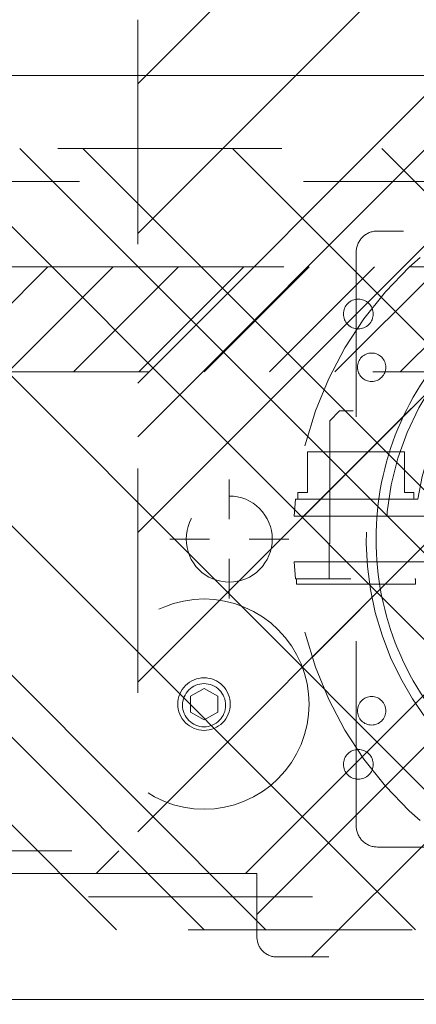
# Model space of a CAD drawing. Header units: inches. Extents: x -465 to -303, y -234 to 7.
# Tile 25 of 81: x -396.89 to -394.53, y -2.1 to 3.75. Entities that reach past the tile are written whole.
import ezdxf

# ---------------------------------------------------------------- set-up
doc = ezdxf.new("R2010")
doc.units = ezdxf.units.IN
doc.header["$LTSCALE"] = 32
doc.header["$MEASUREMENT"] = 0
doc.header["$PDMODE"] = 1
doc.header["$PDSIZE"] = -2
doc.linetypes.add('Dash Style-1', pattern=[0.083328, 0.041656, -0.041672])
for name, color, linetype, lineweight in [('DashLine', 7, 'Dash Style-1', 13), ('DashLineFill', 7, 'Dash Style-1', 13), ('Drawing', 7, 'Continuous', 18), ('Metal-Black', 7, 'Continuous', 18), ('Metal-DeskStructure', 7, 'Continuous', 13), ('None', 7, 'Continuous', 18), ('SolidLine', 7, 'Continuous', 15), ('Wood_1-H', 7, 'Continuous', 13)]:
    doc.layers.add(name, color=color, linetype=linetype, lineweight=lineweight)
doc.layers.add('Electrical', color=1, linetype='Dash Style-1', lineweight=15, true_color=0xff0000)
pattern_1 = [(45, (0, 0), (-1.613, 1.9357), []), (45, (-1.0608, 1.0608), (-0.472346, 0.41676), [])]

# ---------------------------------------------------------------- blocks, each defined once
blk = doc.blocks.new('1BRPFY-Leg_Plate (2D)')
at = {"layer": 'DashLineFill', "linetype": 'Continuous', "lineweight": 13}
h = blk.add_hatch(dxfattribs=at)
h.set_pattern_fill('Steel', color=253, style=0, pattern_type=2)
h.set_pattern_definition(pattern_1)
edge = h.paths.add_edge_path()
edge.add_arc((-1.7047, -1.7047), 0.126, 180, 270)
edge.add_line((-1.7047, -1.8307), (1.7047, -1.8307))
edge.add_arc((1.7047, -1.7047), 0.126, 270, 360)
edge.add_line((1.8307, -1.7047), (1.8307, 1.7047))
edge.add_arc((1.7047, 1.7047), 0.126, 0, 90)
edge.add_line((1.7047, 1.8307), (-1.7047, 1.8307))
edge.add_arc((-1.7047, 1.7047), 0.126, 90, 180)
edge.add_line((-1.8307, 1.7047), (-1.8307, -1.7047))
at = {"layer": 'DashLineFill', "flags": 128}
blk.add_lwpolyline([(-1.8307, -1.7047, 0.414214), (-1.7047, -1.8307), (1.7047, -1.8307, 0.414214), (1.8307, -1.7047), (1.8307, 1.7047, 0.414214), (1.7047, 1.8307), (-1.7047, 1.8307, 0.414214), (-1.8307, 1.7047)], format="xyb", close=True, dxfattribs=at)
blk = doc.blocks.new('1BP8DW-Leveler (2D)')
at = {"layer": 'DashLine', "flags": 128}
for points in [[(0.625, 0), (0.622, -0.0613), (0.613, -0.1219), (0.5981, -0.1814), (0.5774, -0.2392), (0.5512, -0.2946), (0.5197, -0.3472), (0.4831, -0.3965), (0.4419, -0.4419), (0.3965, -0.4831), (0.3472, -0.5197), (0.2946, -0.5512), (0.2392, -0.5774), (0.1814, -0.5981), (0.1219, -0.613), (0.0613, -0.622), (0, -0.625), (-0.0613, -0.622), (-0.1219, -0.613), (-0.1814, -0.5981), (-0.2392, -0.5774), (-0.2946, -0.5512), (-0.3472, -0.5197), (-0.3965, -0.4831), (-0.4419, -0.4419), (-0.4831, -0.3965), (-0.5197, -0.3472), (-0.5512, -0.2946), (-0.5774, -0.2392), (-0.5981, -0.1814), (-0.613, -0.1219), (-0.622, -0.0613), (-0.625, 0), (-0.622, 0.0613), (-0.613, 0.1219), (-0.5981, 0.1814), (-0.5774, 0.2392), (-0.5512, 0.2946), (-0.5197, 0.3472), (-0.4831, 0.3965), (-0.4419, 0.4419), (-0.3965, 0.4831), (-0.3472, 0.5197), (-0.2946, 0.5512), (-0.2392, 0.5774), (-0.1814, 0.5981), (-0.1219, 0.613), (-0.0613, 0.622), (0, 0.625), (0.0613, 0.622), (0.1219, 0.613), (0.1814, 0.5981), (0.2392, 0.5774), (0.2946, 0.5512), (0.3472, 0.5197), (0.3965, 0.4831), (0.4419, 0.4419), (0.4831, 0.3965), (0.5197, 0.3472), (0.5512, 0.2946), (0.5774, 0.2392), (0.5981, 0.1814), (0.613, 0.1219), (0.622, 0.0613)], [(0, 0.1562), (0.0153, 0.1555), (0.0305, 0.1532), (0.0454, 0.1495), (0.0598, 0.1444), (0.0737, 0.1378), (0.0868, 0.1299), (0.0991, 0.1208), (0.1105, 0.1105), (0.1208, 0.0991), (0.1299, 0.0868), (0.1378, 0.0737), (0.1444, 0.0598), (0.1495, 0.0454), (0.1532, 0.0305), (0.1555, 0.0153), (0.1562, 0), (0.1555, -0.0153), (0.1532, -0.0305), (0.1495, -0.0454), (0.1444, -0.0598), (0.1378, -0.0737), (0.1299, -0.0868), (0.1208, -0.0991), (0.1105, -0.1105), (0.0991, -0.1208), (0.0868, -0.1299), (0.0737, -0.1378), (0.0598, -0.1444), (0.0454, -0.1495), (0.0305, -0.1532), (0.0153, -0.1555), (0, -0.1562), (-0.0153, -0.1555), (-0.0305, -0.1532), (-0.0454, -0.1495), (-0.0598, -0.1444), (-0.0737, -0.1378), (-0.0868, -0.1299), (-0.0991, -0.1208), (-0.1105, -0.1105), (-0.1208, -0.0991), (-0.1299, -0.0868), (-0.1378, -0.0737), (-0.1444, -0.0598), (-0.1495, -0.0454), (-0.1532, -0.0305), (-0.1555, -0.0153), (-0.1562, 0), (-0.1555, 0.0153), (-0.1532, 0.0305), (-0.1495, 0.0454), (-0.1444, 0.0598), (-0.1378, 0.0737), (-0.1299, 0.0868), (-0.1208, 0.0991), (-0.1105, 0.1105), (-0.0991, 0.1208), (-0.0868, 0.1299), (-0.0737, 0.1378), (-0.0598, 0.1444), (-0.0454, 0.1495), (-0.0305, 0.1532), (-0.0153, 0.1555)], [(0, 0.0937), (-0.0812, 0.0469), (-0.0812, -0.0469), (0, -0.0938), (0.0812, -0.0469), (0.0812, 0.0469)]]:
    blk.add_lwpolyline(points, close=True, dxfattribs=at)
blk = doc.blocks.new('1BRPX5-Util_Bkt_Sm-F (2D)')
at = {"layer": 'DashLineFill', "linetype": 'Continuous', "lineweight": 13}
h = blk.add_hatch(dxfattribs=at)
h.set_pattern_fill('Steel', color=253, style=0, pattern_type=2)
h.set_pattern_definition(pattern_1)
edge = h.paths.add_edge_path()
edge.add_line((-4.4685, 4.4134), (-3.1299, 4.4134))
edge.add_line((-3.1299, 4.4134), (-3.1299, -1.8543))
edge.add_line((-3.1299, -1.8543), (-4.4685, -1.8543))
edge.add_line((-4.4685, -1.8543), (-4.4685, -1.9882))
edge.add_line((-4.4685, -1.9882), (-2.4213, -1.9882))
edge.add_line((-2.4213, -1.9882), (-2.4213, -2.3661))
edge.add_arc((-2.3031, -2.3661), 0.1181, 180, 270)
edge.add_line((-2.3031, -2.4843), (2.3031, -2.4843))
edge.add_arc((2.3031, -2.3661), 0.1181, 270, 360)
edge.add_line((2.4213, -2.3661), (2.4213, -1.9882))
edge.add_line((2.4213, -1.9882), (4.4685, -1.9882))
edge.add_line((4.4685, -1.9882), (4.4685, -1.8543))
edge.add_line((4.4685, -1.8543), (3.1299, -1.8543))
edge.add_line((3.1299, -1.8543), (3.1299, 4.4134))
edge.add_line((3.1299, 4.4134), (4.4685, 4.4134))
edge.add_line((4.4685, 4.4134), (4.4685, 4.5472))
edge.add_line((4.4685, 4.5472), (2.4213, 4.5472))
edge.add_line((2.4213, 4.5472), (2.4213, 4.9252))
edge.add_arc((2.3031, 4.9252), 0.1181, 0, 90)
edge.add_line((2.3031, 5.0433), (-2.3031, 5.0433))
edge.add_arc((-2.3031, 4.9252), 0.1181, 90, 180)
edge.add_line((-2.4213, 4.9252), (-2.4213, 4.5472))
edge.add_line((-2.4213, 4.5472), (-4.4685, 4.5472))
edge.add_line((-4.4685, 4.5472), (-4.4685, 4.4134))
at = {"layer": 'DashLineFill', "flags": 128}
blk.add_lwpolyline([(-4.4685, 4.4134), (-3.1299, 4.4134), (-3.1299, -1.8543), (-4.4685, -1.8543), (-4.4685, -1.9882), (-2.4213, -1.9882), (-2.4213, -2.3661, 0.414214), (-2.3031, -2.4843), (2.3031, -2.4843, 0.414214), (2.4213, -2.3661), (2.4213, -1.9882), (4.4685, -1.9882), (4.4685, -1.8543), (3.1299, -1.8543), (3.1299, 4.4134), (4.4685, 4.4134), (4.4685, 4.5472), (2.4213, 4.5472), (2.4213, 4.9252, 0.414214), (2.3031, 5.0433), (-2.3031, 5.0433, 0.414214), (-2.4213, 4.9252), (-2.4213, 4.5472), (-4.4685, 4.5472)], format="xyb", close=True, dxfattribs=at)
at = {"layer": 'SolidLine', "flags": 128}
blk.add_lwpolyline([(-2.7362, -0.8597), (-2.7236, -0.8603), (-2.7112, -0.8622), (-2.6989, -0.8652), (-2.687, -0.8695), (-2.6756, -0.8749), (-2.6648, -0.8813), (-2.6547, -0.8889), (-2.6454, -0.8973), (-2.6369, -0.9067), (-2.6294, -0.9168), (-2.6229, -0.9276), (-2.6175, -0.939), (-2.6133, -0.9509), (-2.6102, -0.9631), (-2.6083, -0.9756), (-2.6077, -0.9882), (-2.6083, -1.0008), (-2.6102, -1.0133), (-2.6133, -1.0255), (-2.6175, -1.0374), (-2.6229, -1.0488), (-2.6294, -1.0596), (-2.6369, -1.0697), (-2.6454, -1.0791), (-2.6547, -1.0875), (-2.6648, -1.095), (-2.6756, -1.1015), (-2.687, -1.1069), (-2.6989, -1.1112), (-2.7112, -1.1142), (-2.7236, -1.1161), (-2.7362, -1.1167), (-2.7488, -1.1161), (-2.7613, -1.1142), (-2.7735, -1.1112), (-2.7854, -1.1069), (-2.7968, -1.1015), (-2.8076, -1.095), (-2.8177, -1.0875), (-2.8271, -1.0791), (-2.8356, -1.0697), (-2.8431, -1.0596), (-2.8495, -1.0488), (-2.8549, -1.0374), (-2.8592, -1.0255), (-2.8623, -1.0133), (-2.8641, -1.0008), (-2.8647, -0.9882), (-2.8641, -0.9756), (-2.8623, -0.9631), (-2.8592, -0.9509), (-2.8549, -0.939), (-2.8495, -0.9276), (-2.8431, -0.9168), (-2.8356, -0.9067), (-2.8271, -0.8973), (-2.8177, -0.8889), (-2.8076, -0.8813), (-2.7968, -0.8749), (-2.7854, -0.8695), (-2.7735, -0.8652), (-2.7613, -0.8622), (-2.7488, -0.8603)], close=True, dxfattribs=at)
at = {"layer": 'Metal-Black', "color": 7}
blk.add_blockref('1BP8DW-Leveler (2D)', (-2.7362, -0.9815), dxfattribs=at)
blk = doc.blocks.new('Slate-LegBrace (2D)')
at = {"layer": 'DashLineFill', "linetype": 'Continuous', "lineweight": 13}
h = blk.add_hatch(dxfattribs=at)
h.set_pattern_fill('Steel', color=253, style=0, pattern_type=2)
h.set_pattern_definition(pattern_1)
edge = h.paths.add_edge_path()
edge.add_line((-2.1996, 0.1352), (-1.3748, 0.1352))
edge.add_arc((0, 0.0136), 1.3801, 5.05459, 174.94541, ccw=False)
edge.add_line((1.3748, 0.1352), (2.1997, 0.1352))
edge.add_arc((0.0001, 0.0171), 2.2028, 3.07313, 176.92687)
h = blk.add_hatch(dxfattribs=at)
h.set_pattern_fill('Steel', color=253, style=0, pattern_type=2)
h.set_pattern_definition(pattern_1)
edge = h.paths.add_edge_path()
edge.add_line((-2.1917, 0.2375), (-1.4637, 0.2375))
edge.add_arc((0.0001, 0.017), 1.4803, 8.56528, 171.43472, ccw=False)
edge.add_line((1.4639, 0.2375), (2.1918, 0.2375))
edge.add_line((2.1918, 0.2375), (2.1997, 0.1352))
edge.add_line((2.1997, 0.1352), (1.3748, 0.1352))
edge.add_arc((0, 0.0136), 1.3801, 5.05459, 174.94541)
edge.add_line((-1.3748, 0.1352), (-2.1996, 0.1352))
edge.add_line((-2.1996, 0.1352), (-2.1917, 0.2375))
h = blk.add_hatch(dxfattribs=at)
h.set_pattern_fill('Steel', color=253, style=0, pattern_type=2)
h.set_pattern_definition(pattern_1)
h.paths.add_polyline_path([(-1.7388, 0.9364), (-1.7471, 0.9368), (-1.7553, 0.938), (-1.7633, 0.94), (-1.7712, 0.9428), (-1.7787, 0.9464), (-1.7858, 0.9507), (-1.7924, 0.9556), (-1.7986, 0.9612), (-1.8042, 0.9673), (-1.8091, 0.974), (-1.8134, 0.9811), (-1.8169, 0.9886), (-1.8197, 0.9964), (-1.8218, 1.0045), (-1.823, 1.0127), (-1.8234, 1.021), (-1.823, 1.0293), (-1.8218, 1.0375), (-1.8197, 1.0456), (-1.8169, 1.0534), (-1.8134, 1.0609), (-1.8091, 1.068), (-1.8042, 1.0747), (-1.7986, 1.0808), (-1.7924, 1.0864), (-1.7858, 1.0913), (-1.7787, 1.0956), (-1.7712, 1.0992), (-1.7633, 1.102), (-1.7553, 1.104), (-1.7471, 1.1052), (-1.7388, 1.1056), (-1.7305, 1.1052), (-1.7223, 1.104), (-1.7142, 1.102), (-1.7064, 1.0992), (-1.6989, 1.0956), (-1.6918, 1.0913), (-1.6851, 1.0864), (-1.679, 1.0808), (-1.6734, 1.0747), (-1.6684, 1.068), (-1.6642, 1.0609), (-1.6606, 1.0534), (-1.6578, 1.0456), (-1.6558, 1.0375), (-1.6546, 1.0293), (-1.6542, 1.021), (-1.6546, 1.0127), (-1.6558, 1.0045), (-1.6578, 0.9964), (-1.6606, 0.9886), (-1.6642, 0.9811), (-1.6684, 0.974), (-1.6734, 0.9673), (-1.679, 0.9612), (-1.6851, 0.9556), (-1.6918, 0.9507), (-1.6989, 0.9464), (-1.7064, 0.9428), (-1.7142, 0.94), (-1.7223, 0.938), (-1.7305, 0.9368)])
h = blk.add_hatch(dxfattribs=at)
h.set_pattern_fill('Steel', color=253, style=0, pattern_type=2)
h.set_pattern_definition(pattern_1)
h.paths.add_polyline_path([(-2.1863, -0.2676), (-2.1863, -0.2375), (-1.992, -0.2375), (-1.992, -0.0258), (-1.9883, -0.0258), (-1.9883, 0.7034), (-1.9292, 0.7625), (-1.7348, 0.7625), (-1.6758, 0.7034), (-1.6758, -0.0258), (-1.672, -0.0258), (-1.672, -0.2375), (-1.4777, -0.2375), (-1.4777, -0.2676)])
h = blk.add_hatch(dxfattribs=at)
h.set_pattern_fill('Steel', color=253, style=0, pattern_type=2)
h.set_pattern_definition(pattern_1)
h.paths.add_polyline_path([(-2.1771, 0.2375), (-2.1771, 0.2775), (-2.1212, 0.2775), (-2.1212, 0.5188), (-1.5428, 0.5188), (-1.5428, 0.2775), (-1.4869, 0.2775), (-1.4869, 0.2375)])
h = blk.add_hatch(dxfattribs=at)
h.set_pattern_fill('Steel', color=253, style=0, pattern_type=2)
h.set_pattern_definition(pattern_1)
edge = h.paths.add_edge_path()
edge.add_line((-2.1996, -0.1352), (-1.3748, -0.1352))
edge.add_arc((0, -0.0136), 1.3801, 185.05459, 354.94541)
edge.add_line((1.3748, -0.1352), (2.1997, -0.1352))
edge.add_arc((0.0001, -0.0171), 2.2028, 183.07313, 356.92687, ccw=False)
h = blk.add_hatch(dxfattribs=at)
h.set_pattern_fill('Steel', color=253, style=0, pattern_type=2)
h.set_pattern_definition(pattern_1)
edge = h.paths.add_edge_path()
edge.add_line((2.1917, -0.2375), (1.4637, -0.2375))
edge.add_arc((-0.0001, -0.017), 1.4803, 188.56528, 351.43472, ccw=False)
edge.add_line((-1.4639, -0.2375), (-2.1918, -0.2375))
edge.add_line((-2.1918, -0.2375), (-2.1997, -0.1352))
edge.add_line((-2.1997, -0.1352), (-1.3748, -0.1352))
edge.add_arc((0, -0.0136), 1.3801, 185.05459, 354.94541)
edge.add_line((1.3748, -0.1352), (2.1996, -0.1352))
edge.add_line((2.1996, -0.1352), (2.1917, -0.2375))
h = blk.add_hatch(dxfattribs=at)
h.set_pattern_fill('Steel', color=253, style=0, pattern_type=2)
h.set_pattern_definition(pattern_1)
h.paths.add_polyline_path([(-1.7388, -0.9364), (-1.7305, -0.9368), (-1.7223, -0.938), (-1.7142, -0.94), (-1.7064, -0.9428), (-1.6989, -0.9464), (-1.6918, -0.9507), (-1.6851, -0.9556), (-1.679, -0.9612), (-1.6734, -0.9673), (-1.6684, -0.974), (-1.6642, -0.9811), (-1.6606, -0.9886), (-1.6578, -0.9964), (-1.6558, -1.0045), (-1.6546, -1.0127), (-1.6542, -1.021), (-1.6546, -1.0293), (-1.6558, -1.0375), (-1.6578, -1.0456), (-1.6606, -1.0534), (-1.6642, -1.0609), (-1.6684, -1.068), (-1.6734, -1.0747), (-1.679, -1.0808), (-1.6851, -1.0864), (-1.6918, -1.0913), (-1.6989, -1.0956), (-1.7064, -1.0992), (-1.7142, -1.102), (-1.7223, -1.104), (-1.7305, -1.1052), (-1.7388, -1.1056), (-1.7471, -1.1052), (-1.7553, -1.104), (-1.7633, -1.102), (-1.7712, -1.0992), (-1.7787, -1.0956), (-1.7858, -1.0913), (-1.7924, -1.0864), (-1.7986, -1.0808), (-1.8042, -1.0747), (-1.8091, -1.068), (-1.8134, -1.0609), (-1.8169, -1.0534), (-1.8197, -1.0456), (-1.8218, -1.0375), (-1.823, -1.0293), (-1.8234, -1.021), (-1.823, -1.0127), (-1.8218, -1.0045), (-1.8197, -0.9964), (-1.8169, -0.9886), (-1.8134, -0.9811), (-1.8091, -0.974), (-1.8042, -0.9673), (-1.7986, -0.9612), (-1.7924, -0.9556), (-1.7858, -0.9507), (-1.7787, -0.9464), (-1.7712, -0.9428), (-1.7633, -0.94), (-1.7553, -0.938), (-1.7471, -0.9368)])
at = {"layer": 'DashLineFill', "flags": 128}
for points in [[(-2.1996, 0.1352), (-1.3748, 0.1352, -0.915455), (1.3748, 0.1352), (2.1997, 0.1352, 0.947752)], [(-2.1917, 0.2375), (-1.4637, 0.2375, -0.860663), (1.4639, 0.2375), (2.1918, 0.2375), (2.1997, 0.1352), (1.3748, 0.1352, 0.915455), (-1.3748, 0.1352), (-2.1996, 0.1352)], [(2.1917, -0.2375), (1.4637, -0.2375, -0.860663), (-1.4639, -0.2375), (-2.1918, -0.2375), (-2.1997, -0.1352), (-1.3748, -0.1352, 0.915455), (1.3748, -0.1352), (2.1996, -0.1352)], [(-2.1996, -0.1352), (-1.3748, -0.1352, 0.915455), (1.3748, -0.1352), (2.1997, -0.1352, -0.947752)]]:
    blk.add_lwpolyline(points, format="xyb", close=True, dxfattribs=at)
for points in [[(-1.7388, 0.9364), (-1.7471, 0.9368), (-1.7553, 0.938), (-1.7633, 0.94), (-1.7712, 0.9428), (-1.7787, 0.9464), (-1.7858, 0.9507), (-1.7924, 0.9556), (-1.7986, 0.9612), (-1.8042, 0.9673), (-1.8091, 0.974), (-1.8134, 0.9811), (-1.8169, 0.9886), (-1.8197, 0.9964), (-1.8218, 1.0045), (-1.823, 1.0127), (-1.8234, 1.021), (-1.823, 1.0293), (-1.8218, 1.0375), (-1.8197, 1.0456), (-1.8169, 1.0534), (-1.8134, 1.0609), (-1.8091, 1.068), (-1.8042, 1.0747), (-1.7986, 1.0808), (-1.7924, 1.0864), (-1.7858, 1.0913), (-1.7787, 1.0956), (-1.7712, 1.0992), (-1.7633, 1.102), (-1.7553, 1.104), (-1.7471, 1.1052), (-1.7388, 1.1056), (-1.7305, 1.1052), (-1.7223, 1.104), (-1.7142, 1.102), (-1.7064, 1.0992), (-1.6989, 1.0956), (-1.6918, 1.0913), (-1.6851, 1.0864), (-1.679, 1.0808), (-1.6734, 1.0747), (-1.6684, 1.068), (-1.6642, 1.0609), (-1.6606, 1.0534), (-1.6578, 1.0456), (-1.6558, 1.0375), (-1.6546, 1.0293), (-1.6542, 1.021), (-1.6546, 1.0127), (-1.6558, 1.0045), (-1.6578, 0.9964), (-1.6606, 0.9886), (-1.6642, 0.9811), (-1.6684, 0.974), (-1.6734, 0.9673), (-1.679, 0.9612), (-1.6851, 0.9556), (-1.6918, 0.9507), (-1.6989, 0.9464), (-1.7064, 0.9428), (-1.7142, 0.94), (-1.7223, 0.938), (-1.7305, 0.9368)], [(-2.1863, -0.2676), (-2.1863, -0.2375), (-1.992, -0.2375), (-1.992, -0.0258), (-1.9883, -0.0258), (-1.9883, 0.7034), (-1.9292, 0.7625), (-1.7348, 0.7625), (-1.6758, 0.7034), (-1.6758, -0.0258), (-1.672, -0.0258), (-1.672, -0.2375), (-1.4777, -0.2375), (-1.4777, -0.2676)], [(-2.1771, 0.2375), (-2.1771, 0.2775), (-2.1212, 0.2775), (-2.1212, 0.5188), (-1.5428, 0.5188), (-1.5428, 0.2775), (-1.4869, 0.2775), (-1.4869, 0.2375)], [(-1.7388, -0.9364), (-1.7305, -0.9368), (-1.7223, -0.938), (-1.7142, -0.94), (-1.7064, -0.9428), (-1.6989, -0.9464), (-1.6918, -0.9507), (-1.6851, -0.9556), (-1.679, -0.9612), (-1.6734, -0.9673), (-1.6684, -0.974), (-1.6642, -0.9811), (-1.6606, -0.9886), (-1.6578, -0.9964), (-1.6558, -1.0045), (-1.6546, -1.0127), (-1.6542, -1.021), (-1.6546, -1.0293), (-1.6558, -1.0375), (-1.6578, -1.0456), (-1.6606, -1.0534), (-1.6642, -1.0609), (-1.6684, -1.068), (-1.6734, -1.0747), (-1.679, -1.0808), (-1.6851, -1.0864), (-1.6918, -1.0913), (-1.6989, -1.0956), (-1.7064, -1.0992), (-1.7142, -1.102), (-1.7223, -1.104), (-1.7305, -1.1052), (-1.7388, -1.1056), (-1.7471, -1.1052), (-1.7553, -1.104), (-1.7633, -1.102), (-1.7712, -1.0992), (-1.7787, -1.0956), (-1.7858, -1.0913), (-1.7924, -1.0864), (-1.7986, -1.0808), (-1.8042, -1.0747), (-1.8091, -1.068), (-1.8134, -1.0609), (-1.8169, -1.0534), (-1.8197, -1.0456), (-1.8218, -1.0375), (-1.823, -1.0293), (-1.8234, -1.021), (-1.823, -1.0127), (-1.8218, -1.0045), (-1.8197, -0.9964), (-1.8169, -0.9886), (-1.8134, -0.9811), (-1.8091, -0.974), (-1.8042, -0.9673), (-1.7986, -0.9612), (-1.7924, -0.9556), (-1.7858, -0.9507), (-1.7787, -0.9464), (-1.7712, -0.9428), (-1.7633, -0.94), (-1.7553, -0.938), (-1.7471, -0.9368)]]:
    blk.add_lwpolyline(points, close=True, dxfattribs=at)
blk = doc.blocks.new('TLLegSleeve (2D)')
at = {"layer": 'DashLineFill', "linetype": 'Continuous', "lineweight": 13}
h = blk.add_hatch(dxfattribs=at)
h.set_pattern_fill('Steel', color=253, style=0, pattern_type=2)
h.set_pattern_definition(pattern_1)
edge = h.paths.add_edge_path()
edge.add_line((1.0827, 1.4023), (1.0827, 2.9134))
edge.add_arc((0, 2.9134), 1.0827, 0, 180)
edge.add_line((-1.0827, 2.9134), (-1.0827, 1.4023))
edge.add_arc((0, 0), 1.7717, 127.66989, 412.33011)
edge.add_line((1.0827, 1.4023), (1.0827, 1.4023))
edge = h.paths.add_edge_path()
edge.add_arc((0, 2.9134), 0.748, 180, 360)
edge.add_arc((0, 2.9134), 0.748, 0, 180)
edge.add_line((-0.748, 2.9134), (-0.748, 2.9134))
edge = h.paths.add_edge_path()
edge.add_arc((0, 0), 1.437, 180, 360)
edge.add_arc((0, 0), 1.437, 0, 180)
edge.add_line((-1.437, 0), (-1.437, 0))
at = {"layer": 'DashLine', "color": 8, "flags": 128}
blk.add_lwpolyline([(1.6535, 0), (1.6456, -0.1621), (1.6218, -0.3226), (1.5823, -0.48), (1.5277, -0.6328), (1.4583, -0.7795), (1.3749, -0.9187), (1.2782, -1.049), (1.1692, -1.1692), (1.049, -1.2782), (0.9187, -1.3749), (0.7795, -1.4583), (0.6328, -1.5277), (0.48, -1.5823), (0.3226, -1.6218), (0.1621, -1.6456), (0, -1.6535), (-0.1621, -1.6456), (-0.3226, -1.6218), (-0.48, -1.5823), (-0.6328, -1.5277), (-0.7795, -1.4583), (-0.9187, -1.3749), (-1.049, -1.2782), (-1.1692, -1.1692), (-1.2782, -1.049), (-1.3749, -0.9187), (-1.4583, -0.7795), (-1.5277, -0.6328), (-1.5823, -0.48), (-1.6218, -0.3226), (-1.6456, -0.1621), (-1.6535, 0), (-1.6456, 0.1621), (-1.6218, 0.3226), (-1.5823, 0.48), (-1.5277, 0.6328), (-1.4583, 0.7795), (-1.3749, 0.9187), (-1.2782, 1.049), (-1.1692, 1.1692), (-1.049, 1.2782), (-0.9187, 1.3749), (-0.7795, 1.4583), (-0.6328, 1.5277), (-0.48, 1.5823), (-0.3226, 1.6218), (-0.1621, 1.6456), (0, 1.6535), (0.1621, 1.6456), (0.3226, 1.6218), (0.48, 1.5823), (0.6328, 1.5277), (0.7795, 1.4583), (0.9187, 1.3749), (1.049, 1.2782), (1.1692, 1.1692), (1.2782, 1.049), (1.3749, 0.9187), (1.4583, 0.7795), (1.5277, 0.6328), (1.5823, 0.48), (1.6218, 0.3226), (1.6456, 0.1621)], close=True, dxfattribs=at)
at = {"layer": 'DashLineFill', "flags": 128}
blk.add_lwpolyline([(1.0827, 1.4023), (1.0827, 2.9134, 1), (-1.0827, 2.9134), (-1.0827, 1.4023, 2.931619), (1.0827, 1.4023)], format="xyb", close=True, dxfattribs=at)
blk = doc.blocks.new('Group-11')
at = {"layer": 'DashLine', "flags": 128}
blk.add_lwpolyline([(0.748, -7.3031), (35.622, -7.3031), (35.622, -8.0512), (0.748, -8.0512)], close=True, dxfattribs=at)
at = {"layer": 'SolidLine', "flags": 128}
blk.add_lwpolyline([(0.748, -0.7677), (89.2126, -0.7677), (89.2126, -8.0512), (0.748, -8.0512)], close=True, dxfattribs=at)
blk.add_lwpolyline([(16.2795, -5.315, -0.414214), (17.9921, -3.6024, -0.414214), (19.7047, -5.315, -0.414214), (17.9921, -7.0276, -0.414214)], format="xyb", close=True, dxfattribs=at)
at = {"layer": 'Wood_1-H', "color": 7}
for name in ['1BRPX5-Util_Bkt_Sm-F (2D)', 'TLLegSleeve (2D)', 'Slate-LegBrace (2D)', '1BRPFY-Leg_Plate (2D)']:
    blk.add_blockref(name, (17.9921, -5.315), dxfattribs=at)
blk = doc.blocks.new('Group-12')
at = {"layer": 'None'}
blk.add_blockref('Group-11', (0, 0), dxfattribs=at)
blk = doc.blocks.new('SL Utility Cabinet (2D)')
at = {"layer": 'None'}
blk.add_blockref('Group-12', (0, 0), dxfattribs=at)
at = {"layer": 'Drawing', "color": 0, "flags": 1}
for tag in ['Tag', 'Catalog', 'Option1', 'Option2', 'Option3', 'Option4', 'Option5', 'Option6', 'Option7', 'Option8', 'Option9', 'Option10', 'Option11', 'Option12', 'Custom', 'FinishGroup', 'Discount', 'Item2', 'Item3', 'Item6', 'Item8', 'Item9', 'Item10', 'Item12', 'Item13', 'Item16', 'Item18', 'Item19', 'Item20', 'Item21', 'Item22', 'Item23', 'Item24', 'Item25', 'Item1', 'Item4', 'Item5', 'Item7', 'Item11', 'Item14', 'Item15', 'Item17']:
    blk.add_attdef(tag, (-51.5879, 4.5517), '', height=0.00709, dxfattribs=at)
blk = doc.blocks.new('Group-33')
at = {"layer": 'DashLine'}
blk.add_open_spline([(35.6306, -2.5591), (35.6301, -14.0156), (35.6295, -25.4721), (35.6308, -28.0425), (35.4425, -30.6071), (33.4525, -57.8791), (31.4625, -85.1511), (31.2548, -86.4638), (29.9315, -86.5751), (19.0945, -86.5751), (8.2575, -86.5751), (6.9341, -86.4638), (6.7265, -85.1511), (4.7365, -57.8791), (2.7465, -30.6071), (2.5582, -28.0425), (2.5595, -25.4721), (2.5589, -14.0156), (2.5584, -2.5591), (19.0945, -2.5591), (35.6306, -2.5591)], degree=2, knots=[0, 0, 0, 0.101602, 0.101602, 0.124398, 0.124398, 0.366817, 0.366817, 0.378599, 0.378599, 0.47475, 0.47475, 0.486533, 0.486533, 0.728951, 0.728951, 0.751748, 0.751748, 0.853349, 0.853349, 1, 1, 1], dxfattribs=at)
at = {"layer": 'SolidLine'}
blk.add_open_spline([(37.0866, -2.5591), (19.0945, -2.5591), (1.1024, -2.5591), (1.1024, -14.0156), (1.1025, -25.4721), (1.1032, -28.0955), (1.2935, -30.7131), (3.2835, -57.9851), (5.2735, -85.2571), (5.6777, -87.8156), (8.2575, -88.0311), (19.0945, -88.0311), (29.9315, -88.0311), (32.5112, -87.8156), (32.9155, -85.2571), (34.9055, -57.9851), (36.8955, -30.7131), (37.0858, -28.0955), (37.0865, -25.4721), (37.0866, -14.0156), (37.0866, -2.5591)], degree=2, knots=[0, 0, 0, 0.153989, 0.153989, 0.252041, 0.252041, 0.274495, 0.274495, 0.508445, 0.508445, 0.530607, 0.530607, 0.623382, 0.623382, 0.645544, 0.645544, 0.879494, 0.879494, 0.901948, 0.901948, 1, 1, 1], dxfattribs=at)
blk = doc.blocks.new('Group-46')
at = {"layer": 'DashLine'}
for p, q in [((0.0002, -3.5827), (0.0002, -3.3465)), ((-0.1179, -3.7008), (-0.3541, -3.7008)), ((0.1183, -3.7008), (0.3545, -3.7008)), ((0.0002, -3.8189), (0.0002, -4.0551))]:
    blk.add_line(p, q, dxfattribs=at)
at = {"layer": 'DashLine', "flags": 128}
blk.add_lwpolyline([(-0.2557, -3.7008), (-0.2545, -3.6757), (-0.2508, -3.6509), (-0.2447, -3.6265), (-0.2362, -3.6029), (-0.2255, -3.5802), (-0.2126, -3.5586), (-0.1976, -3.5384), (-0.1808, -3.5198), (-0.1621, -3.503), (-0.142, -3.488), (-0.1204, -3.4751), (-0.0977, -3.4644), (-0.0741, -3.4559), (-0.0497, -3.4498), (-0.0249, -3.4461), (0.0002, -3.4449), (0.0253, -3.4461), (0.0501, -3.4498), (0.0745, -3.4559), (0.0981, -3.4644), (0.1208, -3.4751), (0.1424, -3.488), (0.1625, -3.503), (0.1812, -3.5198), (0.198, -3.5384), (0.213, -3.5586), (0.2259, -3.5802), (0.2366, -3.6029), (0.2451, -3.6265), (0.2512, -3.6509), (0.2549, -3.6757), (0.2561, -3.7008), (0.2549, -3.7259), (0.2512, -3.7507), (0.2451, -3.7751), (0.2366, -3.7987), (0.2259, -3.8214), (0.213, -3.843), (0.198, -3.8631), (0.1812, -3.8817), (0.1625, -3.8986), (0.1424, -3.9136), (0.1208, -3.9265), (0.0981, -3.9372), (0.0745, -3.9457), (0.0501, -3.9518), (0.0253, -3.9555), (0.0002, -3.9567), (-0.0249, -3.9555), (-0.0497, -3.9518), (-0.0741, -3.9457), (-0.0977, -3.9372), (-0.1204, -3.9265), (-0.142, -3.9136), (-0.1621, -3.8986), (-0.1808, -3.8817), (-0.1976, -3.8631), (-0.2126, -3.843), (-0.2255, -3.8214), (-0.2362, -3.7987), (-0.2447, -3.7751), (-0.2508, -3.7507), (-0.2545, -3.7259)], close=True, dxfattribs=at)
blk = doc.blocks.new('1BRPT9-Bracket (2D)')
at = {"layer": 'DashLineFill', "linetype": 'Continuous', "lineweight": 13}
h = blk.add_hatch(dxfattribs=at)
h.set_pattern_fill('Steel', color=253, style=0, pattern_type=2)
h.set_pattern_definition(pattern_1)
edge = h.paths.add_edge_path()
edge.add_arc((1.6779, -8.4882), 0.252, 270, 360)
edge.add_line((1.9299, -8.4882), (1.9299, -7.4803))
edge.add_line((1.9299, -7.4803), (2.3236, -7.4803))
edge.add_line((2.3236, -7.4803), (2.3236, 7.4611))
edge.add_line((2.3236, 7.4611), (1.9299, 7.4803))
edge.add_line((1.9299, 7.4803), (1.9299, 8.4882))
edge.add_arc((1.6779, 8.4882), 0.252, 360, 450)
edge.add_line((1.6779, 8.7402), (-2.3221, 8.7402))
edge.add_line((-2.3221, 8.7402), (-2.3221, -8.7402))
edge.add_line((-2.3221, -8.7402), (1.6779, -8.7402))
h = blk.add_hatch(dxfattribs=at)
h.set_pattern_fill('Steel', color=253, style=0, pattern_type=2)
h.set_pattern_definition(pattern_1)
h.paths.add_polyline_path([(-1.3378, -3.0211), (-1.3465, -3.0207), (-1.3551, -3.0194), (-1.3635, -3.0173), (-1.3717, -3.0144), (-1.3796, -3.0107), (-1.387, -3.0062), (-1.394, -3.001), (-1.4005, -2.9952), (-1.4063, -2.9888), (-1.4115, -2.9818), (-1.4159, -2.9743), (-1.4197, -2.9665), (-1.4226, -2.9583), (-1.4247, -2.9498), (-1.426, -2.9412), (-1.4264, -2.9326), (-1.426, -2.9239), (-1.4247, -2.9153), (-1.4226, -2.9069), (-1.4197, -2.8987), (-1.4159, -2.8908), (-1.4115, -2.8834), (-1.4063, -2.8764), (-1.4005, -2.8699), (-1.394, -2.8641), (-1.387, -2.8589), (-1.3796, -2.8544), (-1.3717, -2.8507), (-1.3635, -2.8478), (-1.3551, -2.8457), (-1.3465, -2.8444), (-1.3378, -2.844), (-1.3291, -2.8444), (-1.3205, -2.8457), (-1.3121, -2.8478), (-1.3039, -2.8507), (-1.2961, -2.8544), (-1.2886, -2.8589), (-1.2816, -2.8641), (-1.2752, -2.8699), (-1.2693, -2.8764), (-1.2642, -2.8834), (-1.2597, -2.8908), (-1.256, -2.8987), (-1.253, -2.9069), (-1.2509, -2.9153), (-1.2497, -2.9239), (-1.2492, -2.9326), (-1.2497, -2.9412), (-1.2509, -2.9498), (-1.253, -2.9583), (-1.256, -2.9665), (-1.2597, -2.9743), (-1.2642, -2.9818), (-1.2693, -2.9888), (-1.2752, -2.9952), (-1.2816, -3.001), (-1.2886, -3.0062), (-1.2961, -3.0107), (-1.3039, -3.0144), (-1.3121, -3.0173), (-1.3205, -3.0194), (-1.3291, -3.0207)])
h = blk.add_hatch(dxfattribs=at)
h.set_pattern_fill('Steel', color=253, style=0, pattern_type=2)
h.set_pattern_definition(pattern_1)
h.paths.add_polyline_path([(1.3393, -3.0211), (1.3307, -3.0207), (1.3221, -3.0194), (1.3136, -3.0173), (1.3054, -3.0144), (1.2976, -3.0107), (1.2901, -3.0062), (1.2832, -3.001), (1.2767, -2.9952), (1.2709, -2.9888), (1.2657, -2.9818), (1.2612, -2.9743), (1.2575, -2.9665), (1.2546, -2.9583), (1.2525, -2.9498), (1.2512, -2.9412), (1.2508, -2.9326), (1.2512, -2.9239), (1.2525, -2.9153), (1.2546, -2.9069), (1.2575, -2.8987), (1.2612, -2.8908), (1.2657, -2.8834), (1.2709, -2.8764), (1.2767, -2.8699), (1.2832, -2.8641), (1.2901, -2.8589), (1.2976, -2.8544), (1.3054, -2.8507), (1.3136, -2.8478), (1.3221, -2.8457), (1.3307, -2.8444), (1.3393, -2.844), (1.348, -2.8444), (1.3566, -2.8457), (1.3651, -2.8478), (1.3732, -2.8507), (1.3811, -2.8544), (1.3886, -2.8589), (1.3955, -2.8641), (1.402, -2.8699), (1.4078, -2.8764), (1.413, -2.8834), (1.4175, -2.8908), (1.4212, -2.8987), (1.4241, -2.9069), (1.4262, -2.9153), (1.4275, -2.9239), (1.4279, -2.9326), (1.4275, -2.9412), (1.4262, -2.9498), (1.4241, -2.9583), (1.4212, -2.9665), (1.4175, -2.9743), (1.413, -2.9818), (1.4078, -2.9888), (1.402, -2.9952), (1.3955, -3.001), (1.3886, -3.0062), (1.3811, -3.0107), (1.3732, -3.0144), (1.3651, -3.0173), (1.3566, -3.0194), (1.348, -3.0207)])
at = {"layer": 'DashLineFill'}
for p, q in [((-2.1252, 8.7402), (-2.1252, -8.7402)), ((2.1268, 7.4611), (2.1268, -7.4803))]:
    blk.add_line(p, q, dxfattribs=at)
at = {"layer": 'DashLineFill', "flags": 128}
blk.add_lwpolyline([(1.6779, -8.7402, 0.414214), (1.9299, -8.4882), (1.9299, -7.4803), (2.3236, -7.4803), (2.3236, 7.4611), (1.9299, 7.4803), (1.9299, 8.4882, 0.414214), (1.6779, 8.7402), (-2.3221, 8.7402), (-2.3221, -8.7402)], format="xyb", close=True, dxfattribs=at)
for points in [[(-1.3378, -3.0211), (-1.3465, -3.0207), (-1.3551, -3.0194), (-1.3635, -3.0173), (-1.3717, -3.0144), (-1.3796, -3.0107), (-1.387, -3.0062), (-1.394, -3.001), (-1.4005, -2.9952), (-1.4063, -2.9888), (-1.4115, -2.9818), (-1.4159, -2.9743), (-1.4197, -2.9665), (-1.4226, -2.9583), (-1.4247, -2.9498), (-1.426, -2.9412), (-1.4264, -2.9326), (-1.426, -2.9239), (-1.4247, -2.9153), (-1.4226, -2.9069), (-1.4197, -2.8987), (-1.4159, -2.8908), (-1.4115, -2.8834), (-1.4063, -2.8764), (-1.4005, -2.8699), (-1.394, -2.8641), (-1.387, -2.8589), (-1.3796, -2.8544), (-1.3717, -2.8507), (-1.3635, -2.8478), (-1.3551, -2.8457), (-1.3465, -2.8444), (-1.3378, -2.844), (-1.3291, -2.8444), (-1.3205, -2.8457), (-1.3121, -2.8478), (-1.3039, -2.8507), (-1.2961, -2.8544), (-1.2886, -2.8589), (-1.2816, -2.8641), (-1.2752, -2.8699), (-1.2693, -2.8764), (-1.2642, -2.8834), (-1.2597, -2.8908), (-1.256, -2.8987), (-1.253, -2.9069), (-1.2509, -2.9153), (-1.2497, -2.9239), (-1.2492, -2.9326), (-1.2497, -2.9412), (-1.2509, -2.9498), (-1.253, -2.9583), (-1.256, -2.9665), (-1.2597, -2.9743), (-1.2642, -2.9818), (-1.2693, -2.9888), (-1.2752, -2.9952), (-1.2816, -3.001), (-1.2886, -3.0062), (-1.2961, -3.0107), (-1.3039, -3.0144), (-1.3121, -3.0173), (-1.3205, -3.0194), (-1.3291, -3.0207)], [(1.3393, -3.0211), (1.3307, -3.0207), (1.3221, -3.0194), (1.3136, -3.0173), (1.3054, -3.0144), (1.2976, -3.0107), (1.2901, -3.0062), (1.2832, -3.001), (1.2767, -2.9952), (1.2709, -2.9888), (1.2657, -2.9818), (1.2612, -2.9743), (1.2575, -2.9665), (1.2546, -2.9583), (1.2525, -2.9498), (1.2512, -2.9412), (1.2508, -2.9326), (1.2512, -2.9239), (1.2525, -2.9153), (1.2546, -2.9069), (1.2575, -2.8987), (1.2612, -2.8908), (1.2657, -2.8834), (1.2709, -2.8764), (1.2767, -2.8699), (1.2832, -2.8641), (1.2901, -2.8589), (1.2976, -2.8544), (1.3054, -2.8507), (1.3136, -2.8478), (1.3221, -2.8457), (1.3307, -2.8444), (1.3393, -2.844), (1.348, -2.8444), (1.3566, -2.8457), (1.3651, -2.8478), (1.3732, -2.8507), (1.3811, -2.8544), (1.3886, -2.8589), (1.3955, -2.8641), (1.402, -2.8699), (1.4078, -2.8764), (1.413, -2.8834), (1.4175, -2.8908), (1.4212, -2.8987), (1.4241, -2.9069), (1.4262, -2.9153), (1.4275, -2.9239), (1.4279, -2.9326), (1.4275, -2.9412), (1.4262, -2.9498), (1.4241, -2.9583), (1.4212, -2.9665), (1.4175, -2.9743), (1.413, -2.9818), (1.4078, -2.9888), (1.402, -2.9952), (1.3955, -3.001), (1.3886, -3.0062), (1.3811, -3.0107), (1.3732, -3.0144), (1.3651, -3.0173), (1.3566, -3.0194), (1.348, -3.0207)]]:
    blk.add_lwpolyline(points, close=True, dxfattribs=at)
at = {"layer": 'DashLineFill', "linetype": 'Continuous', "lineweight": 5}
blk.add_point((0.0002, -3.7008), dxfattribs=at)
at = {"layer": 'Metal-DeskStructure', "color": 7}
blk.add_blockref('Group-46', (0, 0), dxfattribs=at)
blk = doc.blocks.new('Group-70')
at = {"layer": 'None', "color": 7, "rotation": 270}
blk.add_blockref('1BRPT9-Bracket (2D)', (19.1063, -5.315), dxfattribs=at)
blk = doc.blocks.new('Group-80')
at = {"layer": 'None'}
for name in ['Group-33', 'Group-70']:
    blk.add_blockref(name, (0, 0), dxfattribs=at)
blk = doc.blocks.new('SL L Desk (2D)')
at = {"layer": 'None'}
blk.add_blockref('Group-80', (0, 0), dxfattribs=at)
at = {"layer": 'Drawing', "color": 0, "flags": 1}
for tag in ['Tag', 'Catalog', 'Option1', 'Option2', 'Option3', 'Option4', 'Option5', 'Option6', 'Option7', 'Option8', 'Option9', 'Option10', 'Option11', 'Option12', 'Custom', 'FinishGroup', 'Discount', 'Item2', 'Item3', 'Item6', 'Item8', 'Item9', 'Item10', 'Item12', 'Item13', 'Item16', 'Item18', 'Item19', 'Item20', 'Item21', 'Item22', 'Item23', 'Item24', 'Item25', 'Item1', 'Item4', 'Item5', 'Item7', 'Item11', 'Item14', 'Item15', 'Item17']:
    blk.add_attdef(tag, (-51.5877, -67.0772), '', height=0.00709, dxfattribs=at)
blk = doc.blocks.new('Group-102')
at = {"layer": 'DashLine', "flags": 128}
blk.add_lwpolyline([(12.0197, -13.2755), (48.0039, -13.2755), (48.0039, -15.6968), (12.0197, -15.6968)], close=True, dxfattribs=at)
blk = doc.blocks.new('Group-105')
at = {"layer": 'Electrical', "linetype": 'Continuous', "lineweight": 5, "true_color": 0xdd0000}
h = blk.add_hatch(dxfattribs=at)
h.set_pattern_fill('ElectricalHatch', color=12, style=0, pattern_type=2)
h.set_pattern_definition([(45, (0, 0), (-0.33333333, -0.7222222), [])])
edge = h.paths.add_edge_path()
edge.add_arc((12.7677, -16.0094), 0.3125, 180, 270)
edge.add_line((12.7677, -16.3219), (119.2244, -16.3219))
edge.add_arc((119.2244, -16.0094), 0.3125, 270, 360)
edge.add_arc((119.2244, -16.0094), 0.3125, 0, 90)
edge.add_line((119.2244, -15.6969), (12.7677, -15.6969))
edge.add_arc((12.7677, -16.0094), 0.3125, 90, 180)
at = {"layer": 'Electrical', "flags": 128}
blk.add_lwpolyline([(12.4552, -16.0094, 0.414214), (12.7677, -16.3219), (119.2244, -16.3219, 0.414214), (119.5369, -16.0094, 0.414214), (119.2244, -15.6969), (12.7677, -15.6969, 0.414214)], format="xyb", close=True, dxfattribs=at)
at = {"layer": 'None'}
blk.add_blockref('Group-102', (0, 0), dxfattribs=at)
blk = doc.blocks.new('Group-106')
at = {"layer": 'DashLine', "flags": 128}
blk.add_lwpolyline([(12.0197, -13.2755), (48.0039, -13.2755), (48.0039, -15.6968), (12.0197, -15.6968)], close=True, dxfattribs=at)
blk = doc.blocks.new('Group-109')
at = {"layer": 'None'}
blk.add_blockref('Group-106', (0, 0), dxfattribs=at)
blk = doc.blocks.new('Group-110')
at = {"layer": 'None'}
for name in ['Group-105', 'Group-109']:
    blk.add_blockref(name, (0, 0), dxfattribs=at)
blk = doc.blocks.new('Group-111')
at = {"layer": 'None'}
blk.add_blockref('Group-110', (0, 0), dxfattribs=at)
blk = doc.blocks.new('SL Overhead (2D)')
at = {"layer": 'None'}
blk.add_blockref('Group-111', (0, 0), dxfattribs=at)
at = {"layer": 'Drawing', "color": 0, "flags": 1}
for tag in ['Tag', 'Catalog', 'Option1', 'Option2', 'Option3', 'Option4', 'Option5', 'Option6', 'Option7', 'Option8', 'Option9', 'Option10', 'Option11', 'Option12', 'Custom', 'FinishGroup', 'Discount', 'Item2', 'Item3', 'Item6', 'Item8', 'Item9', 'Item10', 'Item12', 'Item13', 'Item16', 'Item18', 'Item19', 'Item20', 'Item21', 'Item22', 'Item23', 'Item24', 'Item25', 'Item1', 'Item4', 'Item5', 'Item7', 'Item11', 'Item14', 'Item15', 'Item17']:
    blk.add_attdef(tag, (-63.5938, -151.0265), '', height=0.00709, dxfattribs=at)

msp = doc.modelspace()

# ---------------------------------------------------------------- block references
at = {"layer": 'Drawing'}
msp.add_blockref('SL Utility Cabinet (2D)', (-411.0472, 5.9764), dxfattribs=at)

# ---------------------------------------------------------------- next in the draw order: block references
msp.add_blockref('SL L Desk (2D)', (-411.047, 5.9764), dxfattribs=at)

# ---------------------------------------------------------------- next in the draw order: block references
msp.add_blockref('SL Overhead (2D)', (-423.063, 17.9764), dxfattribs=at)

doc.saveas('drawing.dxf')
